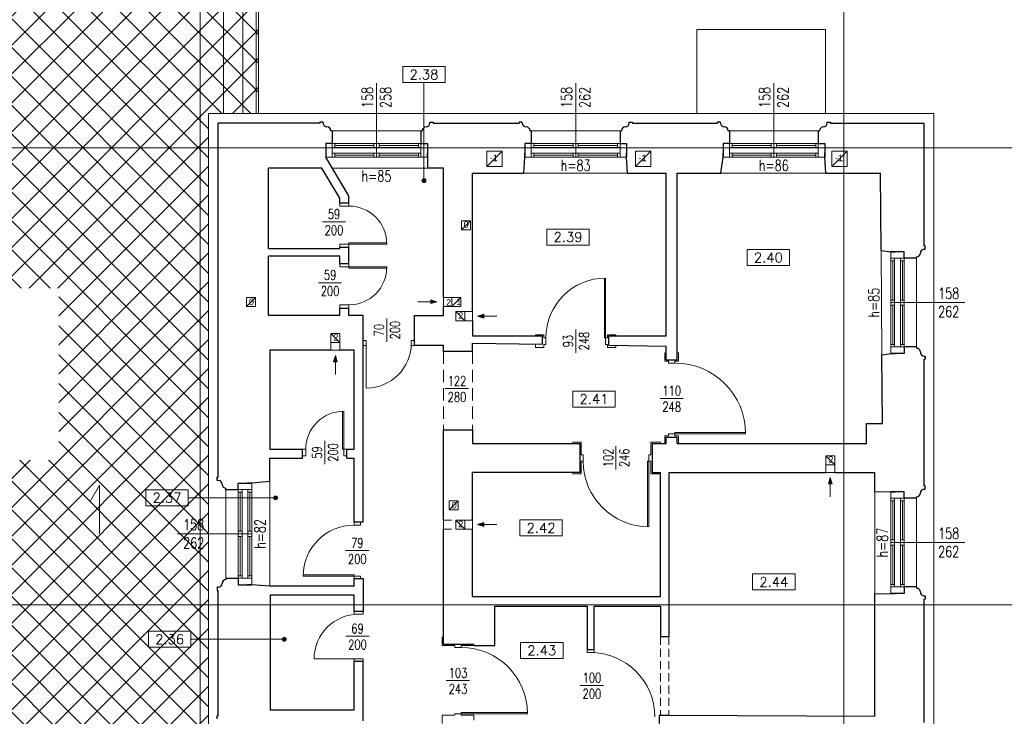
# Model space of a CAD drawing. Header units: millimetres. Extents: x -5254 to 173417, y -28809 to -6400.
# Tile 78 of 256: x 39954 to 41484, y -11301 to -10218. Entities that reach past the tile are written whole.
import ezdxf

# ---------------------------------------------------------------- set-up
doc = ezdxf.new("R2010")
doc.units = ezdxf.units.MM
doc.linetypes.add('HIDDEN', pattern=[9.525, 6.35, -3.175])
for name, color, linetype, lineweight in [('_MW_ppoż', 7, 'Continuous', 0), ('m_cienka', 7, 'Continuous', 5), ('m_stolarka', 7, 'Continuous', 9), ('m_tekst', 7, 'Continuous', 13), ('m_wentylacja', 7, 'Continuous', 5), ('m_widok', 7, 'Continuous', 9), ('m_ściany', 7, 'Continuous', 30)]:
    doc.layers.add(name, color=color, linetype=linetype, lineweight=lineweight)
doc.styles.add('ROMANS', font='Romans.shx', dxfattribs={"height": 0.2})
doc.styles.get("Standard").update_dxf_attribs({"font": 'arial.ttf'})
doc.styles.add('styl1', font='simplex.shx', dxfattribs={"width": 0.75})

# ---------------------------------------------------------------- blocks, each defined once
blk = doc.blocks.new('strz')
at = {"layer": 'm_wentylacja', "ltscale": 2}
h = blk.add_hatch(color=0, dxfattribs=at)
h.paths.add_polyline_path([(0, 9.8), (-2.9, 9.8), (0, 0)])
h.paths.add_polyline_path([(2.9, 9.8), (0, 9.8), (0, 0)])
at = {"layer": 'm_wentylacja', "color": 0, "ltscale": 2}
for p, q in [((0, 0), (0, 29.8)), ((0, 0), (-2.9, 9.8)), ((-2.9, 9.8), (2.9, 9.8)), ((0, 0), (2.9, 9.8))]:
    blk.add_line(p, q, dxfattribs=at)
blk = doc.blocks.new('zw$A8B1')
at = {"layer": '_MW_ppoż', "color": 251}
for points in [[(5901.8, 4225.7), (5901.8, 183.5)], [(6901.8, 4225.7), (6901.8, 183.5)], [(183.5, 3259.9), (7578, 3259.9)], [(183.5, 2549.9), (7578, 2549.9)]]:
    blk.add_lwpolyline(points, dxfattribs=at)

msp = doc.modelspace()

# ---------------------------------------------------------------- hatches: boundary and pattern name
at = {"layer": '_MW_ppoż'}
h = msp.add_hatch(dxfattribs=at)
h.set_pattern_fill('ANSI37', color=250, scale=10)
h.paths.add_polyline_path([(35946.48, -10367.67), (36258.39, -10367.67), (36258.39, -10382.67), (36356.46, -10382.67), (36356.46, -11592.77), (37635.05, -11592.77), (37635.05, -10599.08), (37644.39, -10599.08), (37686.39, -10599.08), (37686.39, -9718.93), (36256.39, -9718.93), (36256.39, -9795.17), (36097.39, -9795.17), (36097.39, -10208.17), (35943.68, -10208.17), (35943.68, -10224.17), (35946.59, -10224.17)])
h.paths.add_polyline_path([(38895.22, -10379.08), (38895.22, -9727.08), (40325.22, -9727.08), (40325.22, -10364.08), (40247.55, -10364.08), (40247.55, -11577.77), (38993.55, -11577.77), (38993.55, -10584.08)])
at = {"layer": 'm_cienka', "ltscale": 3}
h = msp.add_hatch(color=256, dxfattribs=at)
h.dxf.hatch_style = 1
h.paths.add_polyline_path([(40585.17, -10468.67, 1), (40579.17, -10468.67, 1)])
h = msp.add_hatch(color=256, dxfattribs=at)
h.dxf.hatch_style = 1
h.paths.add_polyline_path([(40354.89, -10961.41, 1), (40348.89, -10961.41, 1)])
h = msp.add_hatch(color=256, dxfattribs=at)
h.dxf.hatch_style = 1
h.paths.add_polyline_path([(40368.17, -11181.21, 1), (40362.17, -11181.21, 1)])

# ---------------------------------------------------------------- linework, layer by layer
at = {"layer": '_MW_ppoż', "color": 250}
msp.add_lwpolyline([(38993.55, -11577.77), (38993.55, -10584.08), (38895.22, -10379.08), (38895.22, -9727.08), (40325.22, -9727.08), (40325.22, -10364.08), (40247.55, -10364.08), (40247.55, -11577.77), (38993.55, -11577.77)], dxfattribs=at)
at = {"layer": 'm_cienka'}
for p, q in [((40549.17, -10291.25), (40549.17, -10316.25)), ((40615.17, -10291.25), (40549.17, -10291.25)), ((40615.17, -10316.25), (40615.17, -10291.25)), ((40549.17, -10316.25), (40615.17, -10316.25)), ((40773.17, -10543.74), (40773.17, -10568.74)), ((40839.17, -10543.74), (40773.17, -10543.74)), ((40839.17, -10568.74), (40839.17, -10543.74)), ((40773.17, -10568.74), (40839.17, -10568.74)), ((41084.4, -10575.63), (41084.4, -10600.63)), ((41150.4, -10575.63), (41084.4, -10575.63)), ((41150.4, -10600.63), (41150.4, -10575.63)), ((41084.4, -10600.63), (41150.4, -10600.63)), ((40813.41, -10795.48), (40813.41, -10820.48)), ((40879.41, -10795.48), (40813.41, -10795.48)), ((40879.41, -10820.48), (40879.41, -10795.48)), ((40813.41, -10820.48), (40879.41, -10820.48)), ((40077.96, -10941.98), (40064.02, -10966.13)), ((40077.96, -11017.43), (40077.96, -10941.98)), ((40149.92, -10948.91), (40149.92, -10973.91)), ((40215.92, -10948.91), (40149.92, -10948.91)), ((40215.92, -10973.91), (40215.92, -10948.91)), ((40149.92, -10973.91), (40215.92, -10973.91)), ((40731.21, -10995.61), (40731.21, -11020.61)), ((40797.21, -10995.61), (40731.21, -10995.61)), ((40797.21, -11020.61), (40797.21, -10995.61)), ((40731.21, -11020.61), (40797.21, -11020.61)), ((41092.85, -11079.67), (41092.85, -11104.67)), ((41158.85, -11079.67), (41092.85, -11079.67)), ((41158.85, -11104.67), (41158.85, -11079.67)), ((41092.85, -11104.67), (41158.85, -11104.67)), ((40154.17, -11168.71), (40154.17, -11193.71)), ((40220.17, -11168.71), (40154.17, -11168.71)), ((40220.17, -11193.71), (40220.17, -11168.71)), ((40154.17, -11193.71), (40220.17, -11193.71)), ((40732.31, -11186.18), (40732.31, -11211.18)), ((40798.31, -11186.18), (40732.31, -11186.18)), ((40798.31, -11211.18), (40798.31, -11186.18)), ((40732.31, -11211.18), (40798.31, -11211.18))]:
    msp.add_line(p, q, dxfattribs=at)
at = {"layer": 'm_cienka', "ltscale": 3}
for p, q in [((40508.55, -10431.99), (40508.55, -10316.99)), ((40582.17, -10316.25), (40582.17, -10468.67)), ((40818.05, -10431.99), (40818.05, -10316.99)), ((41125.89, -10431.99), (41125.89, -10316.99)), ((41307.55, -10658.08), (41422.55, -10658.08)), ((40215.92, -10961.41), (40351.89, -10961.41)), ((40314.55, -11017.49), (40199.55, -11017.49)), ((41307.55, -11030.96), (41422.55, -11030.96)), ((40220.17, -11181.21), (40365.17, -11181.21))]:
    msp.add_line(p, q, dxfattribs=at)
at = {"layer": 'm_cienka', "ltscale": 2}
for p, q in [((40439.55, -10391.17), (40577.55, -10391.17)), ((40749.05, -10391.17), (40887.05, -10391.17)), ((41056.89, -10391.17), (41194.89, -10391.17)), ((40587.55, -10449.08), (40439.79, -10449.08)), ((40898.55, -10457.08), (40737.55, -10457.08)), ((41043.55, -10457.08), (41206.55, -10457.08)), ((40460.48, -10532.55), (40424.35, -10532.55)), ((41293.73, -10739.08), (41292.48, -10577.08)), ((41347.45, -10727.08), (41347.45, -10589.08)), ((40454.36, -10627.18), (40418.22, -10627.18)), ((40524.34, -10682.94), (40524.34, -10719.07)), ((40818.05, -10699.92), (40818.05, -10736.06)), ((40651.48, -10791.79), (40615.35, -10791.79)), ((40985.12, -10806.96), (40948.99, -10806.96)), ((40428.05, -10872.92), (40428.05, -10909.06)), ((40880.55, -10881.4), (40880.55, -10917.53)), ((40342.55, -11098.99), (40342.55, -10935.99)), ((40274.65, -11086.49), (40274.65, -10948.49)), ((41282.55, -11110.46), (41282.55, -10951.46)), ((41347.46, -11099.96), (41347.46, -10961.96)), ((40496.62, -11043.49), (40460.49, -11043.49)), ((40496.94, -11176.52), (40460.81, -11176.52)), ((40653.12, -11245.46), (40616.99, -11245.46)), ((40861.18, -11252.9), (40825.05, -11252.9))]:
    msp.add_line(p, q, dxfattribs=at)
at = {"layer": 'm_cienka', "linetype": 'HIDDEN', "ltscale": 3}
for p, q in [((40612.55, -10733.96), (40612.55, -10855.96)), ((40657.55, -10733.96), (40657.55, -10855.96))]:
    msp.add_line(p, q, dxfattribs=at)
at = {"layer": 'm_cienka', "linetype": 'HIDDEN', "ltscale": 2}
for p, q in [((40949.55, -11176.96), (40949.55, -11298.96)), ((40962.55, -11176.96), (40962.55, -11298.96))]:
    msp.add_line(p, q, dxfattribs=at)
at = {"layer": 'm_cienka', "ltscale": 4}
msp.add_lwpolyline([(41006.19, -10364.08), (41205.92, -10364.08), (41205.92, -10233.49), (41006.19, -10233.49)], close=True, dxfattribs=at)
at = {"layer": 'm_cienka', "ltscale": 2}
msp.add_lwpolyline([(36369.55, -12823.67), (38055.55, -12823.67), (38055.55, -12860.58), (38552.55, -12860.58), (38552.55, -12823.67), (40246.55, -12823.67), (40246.55, -13277.17), (41374.55, -13277.17), (41374.55, -12085.08), (41481.55, -12085.08), (41481.55, -11561.08), (41374.55, -11561.08), (41374.55, -10364.08), (40247.55, -10364.08), (40247.55, -11577.77), (38993.55, -11577.77), (38993.55, -10584.08), (37686.39, -10584.08)], dxfattribs=at)
at = {"layer": 'm_cienka', "ltscale": 3}
for centre in [(40582.17, -10468.67), (40351.89, -10961.41), (40365.17, -11181.21)]:
    msp.add_circle(centre, 3, dxfattribs=at)
at = {"layer": 'm_stolarka', "ltscale": 2}
for p, q in [((40587.55, -10411.09), (40429.55, -10411.09)), ((40439.55, -10431.99), (40439.55, -10411.09)), ((40577.55, -10416.99), (40439.55, -10416.99)), ((40443.55, -10416.99), (40443.55, -10411.09)), ((40443.55, -10413.99), (40504.55, -10413.99)), ((40504.55, -10416.99), (40504.55, -10411.09)), ((40508.55, -10416.99), (40508.55, -10411.09)), ((40512.55, -10416.99), (40512.55, -10411.09)), ((40512.55, -10413.99), (40573.55, -10413.99)), ((40573.55, -10416.94), (40573.55, -10411.04)), ((40577.55, -10431.94), (40577.55, -10411.04)), ((40897.05, -10411.09), (40739.05, -10411.09)), ((40749.05, -10431.99), (40749.05, -10411.09)), ((40887.05, -10416.99), (40749.05, -10416.99)), ((40753.05, -10416.99), (40753.05, -10411.09)), ((40753.05, -10413.99), (40814.05, -10413.99)), ((40814.05, -10416.99), (40814.05, -10411.09)), ((40818.05, -10416.99), (40818.05, -10411.09)), ((40822.05, -10416.99), (40822.05, -10411.09)), ((40822.05, -10413.99), (40883.05, -10413.99)), ((40883.05, -10416.94), (40883.05, -10411.04)), ((40887.05, -10431.94), (40887.05, -10411.04)), ((41204.89, -10411.09), (41046.89, -10411.09)), ((41056.89, -10431.99), (41056.89, -10411.09)), ((41194.89, -10416.99), (41056.89, -10416.99)), ((41060.89, -10416.99), (41060.89, -10411.09)), ((41060.89, -10413.99), (41121.89, -10413.99)), ((41121.89, -10416.99), (41121.89, -10411.09)), ((41125.89, -10416.99), (41125.89, -10411.09)), ((41129.89, -10416.99), (41129.89, -10411.09)), ((41129.89, -10413.99), (41190.89, -10413.99)), ((41190.89, -10416.94), (41190.89, -10411.04)), ((41194.89, -10431.94), (41194.89, -10411.04)), ((40587.55, -10431.99), (40429.55, -10431.99)), ((40577.55, -10425.99), (40439.55, -10425.99)), ((40443.55, -10431.99), (40443.55, -10425.99)), ((40443.55, -10428.99), (40504.55, -10428.99)), ((40504.55, -10431.99), (40504.55, -10425.99)), ((40508.55, -10431.99), (40508.55, -10425.99)), ((40512.55, -10431.99), (40512.55, -10425.99)), ((40512.55, -10428.99), (40573.55, -10428.99)), ((40573.55, -10431.94), (40573.55, -10425.94)), ((40897.05, -10431.99), (40739.05, -10431.99)), ((40887.05, -10425.99), (40749.05, -10425.99)), ((40753.05, -10431.99), (40753.05, -10425.99)), ((40753.05, -10428.99), (40814.05, -10428.99)), ((40814.05, -10431.99), (40814.05, -10425.99)), ((40818.05, -10431.99), (40818.05, -10425.99)), ((40822.05, -10431.99), (40822.05, -10425.99)), ((40822.05, -10428.99), (40883.05, -10428.99)), ((40883.05, -10431.94), (40883.05, -10425.94)), ((41204.89, -10431.99), (41046.89, -10431.99)), ((41194.89, -10425.99), (41056.89, -10425.99)), ((41060.89, -10431.99), (41060.89, -10425.99)), ((41060.89, -10428.99), (41121.89, -10428.99)), ((41121.89, -10431.99), (41121.89, -10425.99)), ((41125.89, -10431.99), (41125.89, -10425.99)), ((41129.89, -10431.99), (41129.89, -10425.99)), ((41129.89, -10428.99), (41190.89, -10428.99)), ((41190.89, -10431.94), (41190.89, -10425.94)), ((40451.55, -10508.07), (40451.55, -10503.07)), ((40451.55, -10503.07), (40465.55, -10503.07)), ((40465.55, -10508.07), (40451.55, -10508.07)), ((40465.55, -10503.07), (40465.55, -10508.07)), ((40465.55, -10508.07), (40465.55, -10508.07)), ((40451.55, -10572.07), (40451.55, -10567.07)), ((40451.55, -10567.07), (40465.55, -10567.07)), ((40465.55, -10565.07), (40524.55, -10565.07)), ((40465.55, -10567.07), (40465.55, -10565.07)), ((40465.55, -10567.07), (40465.55, -10572.07)), ((40465.55, -10567.07), (40524.55, -10567.07)), ((40524.55, -10567.07), (40524.55, -10567.07)), ((40465.55, -10572.07), (40451.55, -10572.07)), ((41307.55, -10579.08), (41307.55, -10737.08)), ((41328.45, -10579.08), (41328.45, -10737.08)), ((40451.55, -10597.58), (40451.55, -10602.58)), ((40465.55, -10597.58), (40451.55, -10597.58)), ((40465.55, -10602.58), (40465.55, -10597.58)), ((41307.6, -10589.08), (41328.5, -10589.08)), ((41307.6, -10593.08), (41313.6, -10593.08)), ((41310.55, -10654.08), (41310.55, -10593.08)), ((41313.55, -10589.08), (41313.55, -10727.08)), ((41322.55, -10589.08), (41322.55, -10727.08)), ((41322.6, -10593.08), (41328.5, -10593.08)), ((41325.55, -10654.08), (41325.55, -10593.08)), ((40451.55, -10602.58), (40465.55, -10602.58)), ((40465.55, -10602.58), (40524.55, -10602.58)), ((40465.55, -10602.58), (40465.55, -10604.58)), ((40465.55, -10604.58), (40524.55, -10604.58)), ((40524.55, -10602.58), (40524.55, -10602.58)), ((40862.55, -10712.99), (40862.55, -10619.99)), ((40864.55, -10712.99), (40864.55, -10619.99)), ((40864.55, -10619.99), (40864.55, -10619.99)), ((40465.55, -10661.58), (40451.55, -10661.58)), ((40451.55, -10661.58), (40451.55, -10666.58)), ((40465.55, -10666.58), (40465.55, -10661.58)), ((40465.55, -10661.58), (40465.55, -10661.58)), ((41307.55, -10654.08), (41313.55, -10654.08)), ((41307.55, -10658.08), (41313.55, -10658.08)), ((41307.55, -10662.08), (41313.55, -10662.08)), ((41310.55, -10723.08), (41310.55, -10662.08)), ((41322.55, -10654.08), (41328.45, -10654.08)), ((41322.55, -10658.08), (41328.45, -10658.08)), ((41322.55, -10662.08), (41328.45, -10662.08)), ((41325.55, -10723.08), (41325.55, -10662.08)), ((40451.55, -10666.58), (40465.55, -10666.58)), ((40768.55, -10707.99), (40755.55, -10707.99)), ((40755.55, -10707.99), (40755.55, -10709.99)), ((40768.55, -10712.99), (40768.55, -10707.99)), ((40867.55, -10712.99), (40867.55, -10707.99)), ((40867.55, -10707.99), (40880.55, -10707.99)), ((40880.55, -10707.99), (40880.55, -10709.99)), ((40755.55, -10727.99), (40755.64, -10722.6)), ((40768.55, -10712.99), (40771.55, -10712.99)), ((40768.55, -10727.99), (40768.55, -10722.99)), ((40768.55, -10722.99), (40771.55, -10722.99)), ((40771.55, -10722.99), (40771.55, -10712.99)), ((40771.55, -10712.99), (40771.55, -10712.99)), ((40862.55, -10712.99), (40864.55, -10712.99)), ((40867.55, -10712.99), (40864.55, -10712.99)), ((40864.55, -10722.99), (40864.55, -10712.99)), ((40867.55, -10722.99), (40864.55, -10722.99)), ((40867.55, -10727.99), (40867.55, -10722.99)), ((41307.55, -10723.08), (41313.55, -10723.08)), ((41322.55, -10723.08), (41328.45, -10723.08)), ((40768.55, -10727.99), (40755.55, -10727.99)), ((40867.55, -10727.99), (40880.55, -10727.99)), ((40880.55, -10727.99), (40880.57, -10724.69)), ((40956.55, -10748.96), (40956.55, -10735.96)), ((40956.55, -10735.96), (40958.55, -10735.96)), ((40977.55, -10735.96), (40975.55, -10735.96)), ((40977.55, -10748.96), (40977.55, -10735.96)), ((41307.55, -10727.08), (41328.45, -10727.08)), ((40956.55, -10748.96), (40962.05, -10748.96)), ((40962.05, -10748.96), (40962.05, -10751.96)), ((40962.05, -10751.96), (40972.05, -10751.96)), ((40972.05, -10748.96), (40972.05, -10751.96)), ((40972.05, -10748.96), (40977.55, -10748.96)), ((40972.05, -10751.96), (40972.05, -10751.96)), ((40455.55, -10885.99), (40455.55, -10826.99)), ((40457.55, -10885.99), (40457.55, -10826.99)), ((40457.55, -10826.99), (40457.55, -10826.99)), ((40972.05, -10859.96), (41082.05, -10859.96)), ((40972.05, -10859.96), (40972.05, -10861.96)), ((40826.55, -10874.96), (40813.55, -10874.96)), ((40813.55, -10874.96), (40813.55, -10876.96)), ((40826.55, -10874.96), (40826.55, -10894.46)), ((40934.55, -10874.96), (40949.55, -10874.96)), ((40934.55, -10874.96), (40934.55, -10894.46)), ((40949.55, -10874.96), (40949.55, -10876.96)), ((40956.55, -10876.96), (40956.55, -10864.96)), ((40956.55, -10864.96), (40962.05, -10864.96)), ((40962.05, -10864.96), (40962.05, -10861.96)), ((40962.05, -10861.96), (40972.05, -10861.96)), ((40972.05, -10864.96), (40972.05, -10861.96)), ((40972.05, -10861.96), (41082.05, -10861.96)), ((40972.05, -10864.96), (40977.55, -10864.96)), ((40977.55, -10864.96), (40977.55, -10876.96)), ((41082.05, -10861.96), (41082.05, -10861.96)), ((40393.55, -10885.99), (40398.55, -10885.99)), ((40393.55, -10895.99), (40393.55, -10885.99)), ((40398.55, -10885.99), (40398.55, -10895.99)), ((40398.55, -10885.99), (40398.55, -10885.99)), ((40455.55, -10885.99), (40457.55, -10885.99)), ((40462.55, -10885.99), (40457.55, -10885.99)), ((40457.55, -10885.99), (40457.55, -10895.99)), ((40462.55, -10895.99), (40462.55, -10885.99)), ((40398.55, -10895.99), (40393.55, -10895.99)), ((40457.55, -10895.99), (40462.55, -10895.99)), ((40826.55, -10894.46), (40829.55, -10894.46)), ((40826.55, -10904.46), (40829.55, -10904.46)), ((40826.55, -10904.46), (40826.55, -10923.96)), ((40829.55, -10894.46), (40829.55, -10904.46)), ((40829.55, -10904.46), (40829.55, -10904.46)), ((40929.55, -10904.46), (40929.55, -11006.46)), ((40929.55, -10904.46), (40931.55, -10904.46)), ((40934.55, -10894.46), (40931.55, -10894.46)), ((40931.55, -10894.46), (40931.55, -10904.46)), ((40934.55, -10904.46), (40931.55, -10904.46)), ((40931.55, -10904.46), (40931.55, -11006.46)), ((40934.55, -10904.46), (40934.55, -10923.96)), ((40813.55, -10923.96), (40813.55, -10921.96)), ((40947.55, -10923.96), (40947.55, -10921.96)), ((40826.55, -10923.96), (40813.55, -10923.96)), ((40934.55, -10923.96), (40947.55, -10923.96)), ((40314.5, -10948.49), (40293.6, -10948.49)), ((40299.5, -10952.49), (40293.6, -10952.49)), ((40293.65, -10938.49), (40293.65, -11096.49)), ((40296.55, -11013.49), (40296.55, -10952.49)), ((40299.55, -10948.49), (40299.55, -11086.49)), ((40314.5, -10952.49), (40308.5, -10952.49)), ((40308.55, -10948.49), (40308.55, -11086.49)), ((40311.55, -11013.49), (40311.55, -10952.49)), ((40314.55, -10938.49), (40314.55, -11096.49)), ((41307.55, -10951.96), (41307.55, -11109.96)), ((41328.46, -10951.96), (41328.46, -11109.96)), ((41307.6, -10961.96), (41328.5, -10961.96)), ((41307.6, -10965.96), (41313.6, -10965.96)), ((41310.55, -11026.96), (41310.55, -10965.96)), ((41313.55, -10961.96), (41313.55, -11099.96)), ((41322.55, -10961.96), (41322.55, -11099.96)), ((41322.6, -10965.96), (41328.5, -10965.96)), ((41325.55, -11026.96), (41325.55, -10965.96)), ((40473.55, -10998.99), (40473.55, -11003.99)), ((40483.55, -10998.99), (40473.55, -10998.99)), ((40483.55, -11003.99), (40483.55, -10998.99)), ((40299.55, -11013.49), (40293.65, -11013.49)), ((40314.55, -11013.49), (40308.55, -11013.49)), ((40473.55, -11003.99), (40483.55, -11003.99)), ((40473.55, -11003.99), (40473.55, -11003.99)), ((40931.55, -11006.46), (40931.55, -11006.46)), ((40299.55, -11017.49), (40293.65, -11017.49)), ((40299.55, -11021.49), (40293.65, -11021.49)), ((40296.55, -11082.49), (40296.55, -11021.49)), ((40314.55, -11017.49), (40308.55, -11017.49)), ((40314.55, -11021.49), (40308.55, -11021.49)), ((40311.55, -11082.49), (40311.55, -11021.49)), ((41307.55, -11026.96), (41313.55, -11026.96)), ((41322.55, -11026.96), (41328.46, -11026.96)), ((41307.55, -11030.96), (41313.55, -11030.96)), ((41307.55, -11034.96), (41313.55, -11034.96)), ((41310.55, -11095.96), (41310.55, -11034.96)), ((41322.55, -11030.96), (41328.46, -11030.96)), ((41322.55, -11034.96), (41328.46, -11034.96)), ((41325.55, -11095.96), (41325.55, -11034.96)), ((40299.55, -11082.49), (40293.65, -11082.49)), ((40314.55, -11086.49), (40293.65, -11086.49)), ((40314.55, -11082.49), (40308.55, -11082.49)), ((40473.55, -11080.99), (40394.55, -11080.99)), ((40394.55, -11080.99), (40394.55, -11080.99)), ((40473.55, -11082.99), (40394.55, -11082.99)), ((40473.55, -11080.99), (40473.55, -11082.99)), ((40473.55, -11086.99), (40473.55, -11082.99)), ((40473.55, -11082.99), (40483.55, -11082.99)), ((40483.55, -11086.99), (40473.55, -11086.99)), ((40483.55, -11082.99), (40483.55, -11086.99)), ((41307.55, -11095.96), (41313.55, -11095.96)), ((41307.55, -11099.96), (41328.46, -11099.96)), ((41322.55, -11095.96), (41328.46, -11095.96)), ((40610.55, -11190.96), (40610.55, -11177.96)), ((40610.55, -11177.96), (40612.55, -11177.96)), ((40610.55, -11190.96), (40630.05, -11190.96)), ((40630.05, -11190.96), (40630.05, -11193.96)), ((40630.05, -11193.96), (40640.05, -11193.96)), ((40640.05, -11190.96), (40640.05, -11193.96)), ((40640.05, -11190.96), (40659.55, -11190.96)), ((40640.05, -11193.96), (40640.05, -11193.96)), ((40630.05, -11298.96), (40610.55, -11298.96)), ((40610.55, -11298.96), (40610.55, -11311.96)), ((40630.05, -11298.96), (40630.05, -11296.96)), ((40640.05, -11296.96), (40630.05, -11296.96)), ((40640.05, -11294.96), (40743.05, -11294.96)), ((40640.05, -11294.96), (40640.05, -11296.96)), ((40640.05, -11298.96), (40640.05, -11296.96)), ((40640.05, -11296.96), (40743.05, -11296.96)), ((40659.55, -11298.96), (40640.05, -11298.96)), ((40659.55, -11306.96), (40659.55, -11298.96))]:
    msp.add_line(p, q, dxfattribs=at)
at = {"layer": 'm_stolarka', "ltscale": 3}
for p, q in [((40492.55, -10716.96), (40487.55, -10716.96)), ((40492.55, -10724.96), (40492.55, -10716.96)), ((40492.55, -10720.96), (40492.55, -10790.96)), ((40562.55, -10724.96), (40562.55, -10716.96)), ((40562.55, -10716.96), (40567.55, -10716.96)), ((40487.55, -10724.96), (40492.55, -10724.96)), ((40567.55, -10724.96), (40562.55, -10724.96)), ((40473.55, -11137.99), (40473.55, -11142.49)), ((40473.55, -11142.49), (40487.55, -11142.49)), ((40487.55, -11142.49), (40487.55, -11137.99)), ((40659.55, -11190.96), (40659.55, -11188.96)), ((40835.55, -11196.96), (40835.55, -11201.96)), ((40846.55, -11201.96), (40846.55, -11196.96)), ((40480.55, -11211.49), (40411.55, -11211.49)), ((40473.55, -11215.99), (40473.55, -11211.49)), ((40473.55, -11211.49), (40487.55, -11211.49)), ((40487.55, -11211.49), (40487.55, -11215.99)), ((40835.55, -11200.96), (40835.55, -11200.96)), ((40835.55, -11201.96), (40846.55, -11201.96))]:
    msp.add_line(p, q, dxfattribs=at)
at = {"layer": 'm_stolarka', "ltscale": 2}
for centre, radius, start, end in [((40465.55, -10567.07), 59, 0, 90), ((40465.55, -10602.58), 59, 270, 0), ((40864.55, -10712.99), 93, 90, 180), ((40972.05, -10861.96), 110, 0, 90), ((40457.55, -10885.99), 59, 90, 180), ((40931.55, -10904.46), 102, 180, 270), ((40473.55, -11082.99), 79, 90, 180), ((40640.05, -11296.96), 103, 0, 90)]:
    msp.add_arc(centre, radius, start, end, dxfattribs=at)
at = {"layer": 'm_stolarka', "ltscale": 3}
for centre, radius, start, end in [((40492.55, -10720.96), 70, 270, 0), ((40480.55, -11211.49), 69, 90, 180), ((40841.05, -11301.96), 100, 0, 90)]:
    msp.add_arc(centre, radius, start, end, dxfattribs=at)
at = {"layer": 'm_wentylacja', "ltscale": 2}
for p, q in [((40679.86, -10446.67), (40703.86, -10422.67)), ((40910.82, -10446.67), (40934.7, -10422.67)), ((41215.97, -10446.67), (41239.97, -10422.67)), ((40640.56, -10545.17), (40654.55, -10531.17)), ((40306.44, -10664.17), (40320.44, -10650.17)), ((40625.55, -10664.17), (40639.55, -10650.17)), ((40645.55, -10672.18), (40631.55, -10672.18)), ((40631.55, -10672.18), (40631.55, -10686.18)), ((40645.55, -10686.18), (40631.55, -10672.18)), ((40645.55, -10686.18), (40645.55, -10672.18)), ((40645.55, -10672.18), (40657.55, -10672.18)), ((40657.55, -10686.18), (40657.55, -10672.18)), ((40631.55, -10686.18), (40645.55, -10686.18)), ((40657.55, -10686.18), (40645.55, -10686.18)), ((40451.55, -10705.99), (40437.55, -10705.99)), ((40437.55, -10705.99), (40437.55, -10719.99)), ((40451.55, -10719.99), (40437.55, -10705.99)), ((40451.55, -10705.99), (40451.55, -10719.99)), ((40437.55, -10731.99), (40437.55, -10719.99)), ((40437.55, -10719.99), (40451.55, -10719.99)), ((40451.55, -10719.99), (40451.55, -10731.99)), ((40437.55, -10731.99), (40451.55, -10731.99)), ((41220.55, -10895.96), (41206.55, -10895.96)), ((41206.55, -10895.96), (41206.55, -10909.96)), ((41220.55, -10909.96), (41206.55, -10895.96)), ((41220.55, -10895.96), (41220.55, -10909.96)), ((41206.55, -10921.96), (41206.55, -10909.96)), ((41206.55, -10909.96), (41220.55, -10909.96)), ((41206.55, -10921.96), (41220.55, -10921.96)), ((41220.55, -10909.96), (41220.55, -10921.96)), ((40621.55, -10980.17), (40635.55, -10966.17)), ((40645.55, -10995.96), (40631.55, -10995.96)), ((40631.55, -10995.96), (40631.55, -11009.96)), ((40645.55, -11009.96), (40631.55, -10995.96)), ((40645.55, -11009.96), (40645.55, -10995.96)), ((40645.55, -10995.96), (40657.55, -10995.96)), ((40657.55, -11009.96), (40657.55, -10995.96)), ((40631.55, -11009.96), (40645.55, -11009.96)), ((40657.55, -11009.96), (40645.55, -11009.96))]:
    msp.add_line(p, q, dxfattribs=at)
at = {"layer": 'm_wentylacja', "ltscale": 3}
for p, q in [((40625.55, -10650.17), (40612.55, -10650.17)), ((40612.55, -10650.17), (40612.55, -10664.17)), ((40625.55, -10664.17), (40612.55, -10664.17)), ((40612.55, -10995.96), (40612.55, -11009.96))]:
    msp.add_line(p, q, dxfattribs=at)
at = {"layer": 'm_wentylacja', "linetype": 'HIDDEN', "ltscale": 2}
for p, q in [((40612.55, -10995.96), (40631.55, -10995.96)), ((40612.55, -11009.96), (40631.55, -11009.96))]:
    msp.add_line(p, q, dxfattribs=at)
at = {"layer": 'm_wentylacja', "ltscale": 2}
for points in [[(40679.93, -10446.67), (40703.8, -10446.67), (40703.8, -10422.67), (40679.93, -10422.67)], [(40910.82, -10446.67), (40934.7, -10446.67), (40934.7, -10422.67), (40910.82, -10422.67)], [(41216.03, -10446.67), (41239.91, -10446.67), (41239.91, -10422.67), (41216.03, -10422.67)], [(40654.55, -10545.17), (40640.56, -10545.17), (40640.56, -10531.17), (40654.55, -10531.17)], [(40320.44, -10664.17), (40306.44, -10664.17), (40306.44, -10650.17), (40320.44, -10650.17)], [(40639.55, -10664.17), (40625.55, -10664.17), (40625.55, -10650.17), (40639.55, -10650.17)], [(40635.55, -10980.17), (40621.55, -10980.17), (40621.55, -10966.17), (40635.55, -10966.17)]]:
    msp.add_lwpolyline(points, close=True, dxfattribs=at)
at = {"layer": 'm_widok', "ltscale": 2}
for p, q in [((40270.72, -9814.08), (40270.72, -10364.08)), ((40300.72, -9814.08), (40300.72, -10364.08)), ((40321.72, -9814.08), (40321.72, -10364.08))]:
    msp.add_line(p, q, dxfattribs=at)
at = {"layer": 'm_ściany', "ltscale": 2}
for p, q in [((40262.55, -10929.49), (40262.55, -10379.08)), ((40420.55, -10379.08), (40262.55, -10379.08)), ((40425.55, -10377.67), (40420.55, -10377.67)), ((40420.55, -10377.67), (40420.55, -10379.08)), ((40425.55, -10379.17), (40425.55, -10377.67)), ((40431.55, -10385.17), (40431.55, -10385.17)), ((40585.55, -10385.17), (40585.55, -10385.17)), ((40591.55, -10379.17), (40591.55, -10377.67)), ((40591.55, -10377.67), (40596.55, -10377.67)), ((40596.55, -10377.67), (40596.55, -10379.08)), ((40596.55, -10379.08), (40730.05, -10379.08)), ((40735.05, -10377.67), (40730.05, -10377.67)), ((40730.05, -10377.67), (40730.05, -10379.08)), ((40735.05, -10379.17), (40735.05, -10377.67)), ((40741.05, -10385.17), (40741.05, -10385.17)), ((40895.05, -10385.17), (40895.05, -10385.17)), ((40901.05, -10379.17), (40901.05, -10377.67)), ((40901.05, -10377.67), (40906.05, -10377.67)), ((40906.05, -10377.67), (40906.05, -10379.08)), ((40906.05, -10379.08), (41037.89, -10379.08)), ((41042.89, -10377.67), (41037.89, -10377.67)), ((41037.89, -10377.67), (41037.89, -10379.08)), ((41042.89, -10379.17), (41042.89, -10377.67)), ((41048.89, -10385.17), (41048.89, -10385.17)), ((41202.89, -10385.17), (41202.89, -10385.17)), ((41208.89, -10379.17), (41208.89, -10377.67)), ((41208.89, -10377.67), (41213.89, -10377.67)), ((41213.89, -10377.67), (41213.89, -10379.08)), ((41213.89, -10379.08), (41359.55, -10379.08)), ((41359.55, -10570.08), (41359.55, -10379.08)), ((40439.55, -10391.17), (40437.55, -10391.17)), ((40437.55, -10391.17), (40437.55, -10391.17)), ((40439.55, -10391.17), (40439.55, -10411.09)), ((40577.55, -10391.17), (40577.55, -10411.09)), ((40577.55, -10391.17), (40579.55, -10391.17)), ((40579.55, -10391.17), (40579.55, -10391.17)), ((40749.05, -10391.17), (40747.05, -10391.17)), ((40747.05, -10391.17), (40747.05, -10391.17)), ((40749.05, -10391.17), (40749.05, -10411.09)), ((40887.05, -10391.17), (40887.05, -10411.09)), ((40887.05, -10391.17), (40889.05, -10391.17)), ((41056.89, -10391.17), (41054.89, -10391.17)), ((41054.89, -10391.17), (41054.89, -10391.17)), ((41056.89, -10391.17), (41056.89, -10411.09)), ((41194.89, -10391.17), (41194.89, -10411.09)), ((41194.89, -10391.17), (41196.89, -10391.17)), ((41196.89, -10396.39), (41196.89, -10396.39)), ((40439.55, -10411.09), (40429.55, -10411.09)), ((40577.55, -10411.09), (40587.55, -10411.09)), ((40587.55, -10411.09), (40587.55, -10431.89)), ((40739.05, -10411.09), (40739.05, -10431.89)), ((40749.05, -10411.09), (40739.05, -10411.09)), ((40887.05, -10411.09), (40897.05, -10411.09)), ((40897.05, -10411.09), (40897.05, -10431.89)), ((41046.89, -10411.09), (41046.89, -10431.89)), ((41056.89, -10411.09), (41046.89, -10411.09)), ((41194.89, -10411.09), (41204.89, -10411.09)), ((41204.89, -10411.09), (41204.89, -10431.89)), ((40465.55, -10492.08), (40429.55, -10431.99)), ((40587.55, -10431.99), (40587.55, -10425.19)), ((40737.55, -10457.08), (40739.05, -10431.99)), ((40739.05, -10431.99), (40739.05, -10425.19)), ((40897.05, -10431.99), (40897.05, -10425.19)), ((40898.55, -10457.08), (40897.05, -10431.99)), ((41043.55, -10457.08), (41046.89, -10431.99)), ((41046.89, -10431.99), (41046.89, -10425.19)), ((41204.89, -10431.99), (41204.89, -10425.19)), ((41206.55, -10457.08), (41204.89, -10431.99)), ((40423.47, -10449.08), (40340.55, -10449.08)), ((40340.55, -10574.08), (40340.55, -10449.08)), ((40451.55, -10495.95), (40423.47, -10449.08)), ((40612.55, -10449.08), (40587.55, -10449.08)), ((40612.55, -10650.17), (40612.55, -10449.08)), ((40657.55, -10457.08), (40737.55, -10457.08)), ((40657.55, -10672.18), (40657.55, -10457.08)), ((40898.55, -10457.08), (40958.55, -10457.08)), ((40958.55, -10709.99), (40958.55, -10457.08)), ((40975.55, -10746.96), (40975.55, -10457.08)), ((40975.55, -10457.08), (41043.55, -10457.08)), ((41206.55, -10457.08), (41291.55, -10457.08)), ((40465.55, -10503.07), (40465.55, -10492.08)), ((40451.55, -10503.07), (40451.55, -10495.95)), ((40451.55, -10503.07), (40465.55, -10503.07)), ((41360.95, -10570.08), (41359.55, -10570.08)), ((41360.95, -10575.08), (41360.95, -10570.08)), ((40451.55, -10574.08), (40451.55, -10572.07)), ((40451.55, -10572.07), (40465.55, -10572.07)), ((40465.55, -10597.58), (40465.55, -10572.07)), ((41292.48, -10577.08), (41307.65, -10579.08)), ((41307.55, -10579.08), (41314.35, -10579.08)), ((41328.45, -10579.08), (41307.65, -10579.08)), ((41328.5, -10589.08), (41328.5, -10579.08)), ((41353.45, -10581.08), (41353.45, -10581.08)), ((41359.45, -10575.08), (41360.95, -10575.08)), ((40451.55, -10586.08), (40340.55, -10586.08)), ((40340.55, -10678.08), (40340.55, -10586.08)), ((40451.55, -10597.58), (40451.55, -10586.08)), ((40451.55, -10597.58), (40465.55, -10597.58)), ((41347.45, -10589.08), (41328.45, -10589.08)), ((41347.45, -10589.08), (41347.45, -10587.08)), ((41347.45, -10587.08), (41347.45, -10587.08)), ((40451.55, -10678.08), (40451.55, -10666.58)), ((40451.55, -10666.58), (40465.55, -10666.58)), ((40465.55, -10678.08), (40465.55, -10666.58)), ((40612.55, -10678.08), (40612.55, -10664.17)), ((40451.55, -10678.08), (40340.55, -10678.08)), ((40487.55, -10678.08), (40465.55, -10678.08)), ((40487.55, -10725.99), (40487.55, -10678.08)), ((40567.55, -10677.99), (40612.55, -10677.99)), ((40567.55, -10724.96), (40567.55, -10677.99)), ((40657.55, -10686.18), (40657.55, -10709.99)), ((40657.55, -10733.96), (40657.54, -10720.96)), ((40657.55, -10709.99), (40766.55, -10709.99)), ((40766.34, -10722.78), (40766.55, -10709.99)), ((40869.55, -10709.99), (40958.55, -10709.99)), ((40869.55, -10724.5), (40869.55, -10709.99)), ((40437.55, -10731.99), (40342.55, -10731.99)), ((40342.55, -10731.99), (40342.55, -10885.99)), ((40473.55, -10731.99), (40451.55, -10731.99)), ((40473.55, -10885.99), (40473.55, -10731.99)), ((40487.55, -10998.99), (40487.55, -10725.99)), ((40612.55, -10733.96), (40612.55, -10724.96)), ((40958.55, -10746.96), (40958.55, -10725.99)), ((41293.73, -10739.08), (41307.65, -10737.08)), ((41307.55, -10737.08), (41314.35, -10737.08)), ((41328.45, -10737.08), (41307.65, -10737.08)), ((41347.45, -10727.08), (41328.45, -10727.08)), ((41328.45, -10727.08), (41328.45, -10737.08)), ((41347.45, -10727.08), (41347.45, -10729.08)), ((41347.45, -10729.08), (41347.45, -10729.08)), ((41353.45, -10735.08), (41353.45, -10735.08)), ((40958.55, -10746.96), (40975.55, -10746.96)), ((41359.45, -10741.08), (41360.95, -10741.08)), ((41360.95, -10746.08), (41359.55, -10746.08)), ((41359.55, -10942.96), (41359.55, -10746.08)), ((41360.95, -10741.08), (41360.95, -10746.08)), ((40612.55, -10995.96), (40612.55, -10855.96)), ((40612.55, -10855.96), (40657.55, -10855.96)), ((40657.55, -10855.96), (40657.55, -10876.96)), ((40958.55, -10876.96), (40958.55, -10866.96)), ((40958.55, -10866.96), (40975.55, -10866.96)), ((40975.55, -10876.96), (40975.55, -10866.96)), ((40342.55, -10885.99), (40393.55, -10885.99)), ((40393.55, -10899.99), (40393.55, -10885.99)), ((40462.55, -10899.99), (40462.55, -10885.99)), ((40462.55, -10885.99), (40473.55, -10885.99)), ((40657.55, -10876.96), (40824.55, -10876.96)), ((40824.55, -10876.96), (40824.55, -10921.96)), ((40936.55, -10876.96), (40958.55, -10876.96)), ((40936.55, -10876.96), (40936.55, -10921.96)), ((40975.55, -10876.96), (41269.55, -10876.96)), ((40342.55, -10935.99), (40342.55, -10899.99)), ((40342.55, -10899.99), (40393.55, -10899.99)), ((40462.55, -10899.99), (40473.55, -10899.99)), ((40473.55, -10998.99), (40473.55, -10899.99)), ((40824.55, -10921.96), (40657.55, -10921.96)), ((40657.55, -10995.96), (40657.55, -10921.96)), ((40936.55, -10921.96), (40949.55, -10921.96)), ((40949.55, -11114.96), (40949.55, -10921.96)), ((40962.55, -10921.96), (40962.55, -11176.96)), ((40962.55, -10921.96), (41206.55, -10921.96)), ((41220.55, -10921.96), (41282.55, -10921.96)), ((41282.55, -10951.46), (41282.55, -10921.96)), ((40261.15, -10934.49), (40261.15, -10929.49)), ((40261.15, -10929.49), (40262.55, -10929.49)), ((40262.65, -10934.49), (40261.15, -10934.49)), ((40342.55, -10935.99), (40314.55, -10938.49)), ((40268.65, -10940.49), (40268.65, -10940.49)), ((40274.65, -10948.49), (40274.65, -10946.49)), ((40274.65, -10946.49), (40274.65, -10946.49)), ((40274.65, -10948.49), (40293.65, -10948.49)), ((40293.6, -10948.49), (40293.6, -10938.49)), ((40293.65, -10938.49), (40314.46, -10938.49)), ((40314.55, -10938.49), (40307.75, -10938.49)), ((41282.55, -10951.46), (41307.55, -10951.96)), ((41307.55, -10951.96), (41314.36, -10951.96)), ((41328.46, -10951.96), (41307.65, -10951.96)), ((41328.5, -10961.96), (41328.5, -10951.96)), ((41359.46, -10947.96), (41360.96, -10947.96)), ((41360.96, -10942.96), (41359.55, -10942.96)), ((41360.96, -10947.96), (41360.96, -10942.96)), ((41347.46, -10961.96), (41328.46, -10961.96)), ((41347.46, -10961.96), (41347.46, -10959.96)), ((41347.46, -10959.96), (41347.46, -10959.96)), ((41353.46, -10953.96), (41353.46, -10953.96)), ((40473.55, -10998.99), (40487.55, -10998.99)), ((40612.55, -11188.96), (40612.55, -11009.96)), ((40657.55, -11114.96), (40657.55, -11009.96)), ((40274.65, -11086.49), (40293.65, -11086.49)), ((40274.65, -11086.49), (40274.65, -11088.49)), ((40274.65, -11088.49), (40274.65, -11088.49)), ((40293.65, -11086.49), (40293.65, -11096.49)), ((40473.55, -11086.99), (40487.55, -11086.99)), ((40473.55, -11098.99), (40473.55, -11086.99)), ((40262.65, -11100.49), (40261.15, -11100.49)), ((40261.15, -11100.49), (40261.15, -11105.49)), ((40261.15, -11105.49), (40262.55, -11105.49)), ((40262.55, -11299.99), (40262.55, -11105.49)), ((40268.65, -11094.49), (40268.65, -11094.49)), ((40293.65, -11096.49), (40314.46, -11096.49)), ((40314.55, -11096.49), (40307.75, -11096.49)), ((40342.55, -11098.99), (40314.55, -11096.49)), ((40473.55, -11098.99), (40342.55, -11098.99)), ((41347.46, -11099.96), (41328.46, -11099.96)), ((41328.46, -11099.96), (41328.46, -11109.96)), ((41347.46, -11099.96), (41347.46, -11101.96)), ((41347.46, -11101.96), (41347.46, -11101.96)), ((40473.55, -11112.49), (40343.55, -11112.49)), ((40343.55, -11112.49), (40343.55, -11291.49)), ((40473.55, -11137.99), (40473.55, -11112.49)), ((40657.55, -11114.96), (40949.55, -11114.96)), ((41282.55, -11110.46), (41307.55, -11109.96)), ((41282.55, -11300.96), (41282.55, -11110.46)), ((41307.55, -11109.96), (41314.36, -11109.96)), ((41328.46, -11109.96), (41307.65, -11109.96)), ((41353.46, -11107.96), (41353.46, -11107.96)), ((41359.46, -11113.96), (41360.96, -11113.96)), ((41360.96, -11118.96), (41359.55, -11118.96)), ((41359.55, -11310.46), (41359.55, -11118.96)), ((41360.96, -11113.96), (41360.96, -11118.96)), ((40612.55, -11188.96), (40659.55, -11188.96)), ((40473.55, -11291.49), (40473.55, -11215.99)), ((40487.55, -11307.99), (40487.55, -11215.99)), ((40261.15, -11304.99), (40261.15, -11299.99)), ((40261.15, -11299.99), (40262.55, -11299.99)), ((40473.55, -11291.49), (40343.55, -11291.49)), ((40947.55, -11298.96), (40947.55, -11311.96)), ((40962.55, -11298.96), (41282.55, -11300.96))]:
    msp.add_line(p, q, dxfattribs=at)
at = {"layer": 'm_ściany', "ltscale": 3}
for p, q in [((40429.55, -10411.09), (40429.55, -10431.99)), ((40587.55, -10411.09), (40587.55, -10449.08)), ((41292.48, -10577.08), (41291.55, -10457.08)), ((40340.55, -10574.08), (40451.55, -10574.08)), ((40657.55, -10720.96), (40766.34, -10722.78)), ((40612.55, -10724.96), (40567.55, -10724.96)), ((40657.55, -10733.96), (40612.55, -10733.96)), ((40869.55, -10724.5), (40958.55, -10725.99)), ((41294.55, -10845.96), (41293.73, -10739.08)), ((41269.55, -10876.96), (41269.55, -10845.96)), ((41269.55, -10845.96), (41294.55, -10845.96)), ((40487.55, -11086.99), (40487.55, -11137.99)), ((40692.55, -11190.96), (40692.55, -11129.96)), ((40692.55, -11129.96), (40835.55, -11129.96)), ((40835.55, -11129.96), (40835.55, -11196.96)), ((40846.55, -11196.96), (40846.55, -11129.96)), ((40846.55, -11129.96), (40949.55, -11129.96)), ((40949.55, -11129.96), (40949.55, -11176.96)), ((40487.55, -11137.99), (40473.55, -11137.99)), ((40949.55, -11176.96), (40962.55, -11176.96)), ((40659.55, -11190.96), (40692.55, -11190.96)), ((40835.55, -11196.96), (40846.55, -11196.96)), ((40487.55, -11215.99), (40473.55, -11215.99)), ((40947.55, -11298.96), (40962.55, -11298.96))]:
    msp.add_line(p, q, dxfattribs=at)
at = {"layer": 'm_ściany', "ltscale": 2}
for centre, start, end in [((40431.55, -10379.17), 180, 270), ((40431.55, -10391.17), 0, 90), ((40585.55, -10391.17), 90, 180), ((40585.55, -10379.17), 270, 0), ((40741.05, -10379.17), 180, 270), ((40741.05, -10391.17), 0, 90), ((40895.05, -10391.17), 90, 180), ((40895.05, -10379.17), 270, 0), ((41048.89, -10379.17), 180, 270), ((41048.89, -10391.17), 0, 90), ((41202.89, -10391.17), 90, 180), ((41202.89, -10379.17), 270, 0), ((41347.45, -10581.08), 270, 0), ((41359.45, -10581.08), 90, 180), ((41347.45, -10735.08), 0, 90), ((41359.45, -10735.08), 180, 270), ((40262.65, -10940.49), 0, 90), ((40274.65, -10940.49), 180, 270), ((41359.46, -10953.96), 90, 180), ((41347.46, -10953.96), 270, 0), ((40274.65, -11094.49), 90, 180), ((40262.65, -11094.49), 270, 0), ((41347.46, -11107.96), 0, 90), ((41359.46, -11107.96), 180, 270)]:
    msp.add_arc(centre, 6, start, end, dxfattribs=at)

# ---------------------------------------------------------------- block references
at = {"layer": 'm_wentylacja', "rotation": 90}
msp.add_blockref('strz', (40602.48, -10656.8), dxfattribs=at)
at = {"layer": 'm_wentylacja', "xscale": -1}
for p, rotation in [((40665.66, -10679.18), 270), ((40444.55, -10740.1), 180), ((41213.55, -10930.07), 180), ((40665.66, -11002.96), 270)]:
    msp.add_blockref('strz', p, dxfattribs=dict(at, rotation=rotation))

# ---------------------------------------------------------------- texts
at = {"layer": 'm_tekst', "char_height": 15, "attachment_point": 5, "style": 'ROMANS'}
for s, insert in [('2.38', (40582.17, -10303.75)), ('2.39', (40806.17, -10556.24)), ('2.40', (41117.4, -10588.13)), ('2.41', (40846.41, -10807.98)), ('2.37', (40182.92, -10961.41)), ('2.42', (40764.21, -11008.11)), ('2.44', (41125.85, -11092.17)), ('2.36', (40187.17, -11181.21)), ('2.43', (40765.31, -11198.68))]:
    msp.add_mtext_dynamic_manual_height_columns(s, width=50, gutter_width=1, heights=[-15], dxfattribs=dict(at, insert=insert))
at = {"layer": 'm_tekst', "ltscale": 3, "attachment_point": 5, "rotation": 90, "style": 'styl1'}
for s, width, heights, insert, char_height in [('158\\P258', 67.2517, [-45.33], (40508.55, -10339.29), 17), ('158\\P262', 67.2517, [-45.33], (40818.05, -10339.29), 17), ('158\\P262', 67.2517, [-45.33], (41125.89, -10339.29), 17), ('h=85', 67.2517, [-17], (41281.21, -10658.2), 17), ('70\\P200', 53.0566, [-40], (40524.88, -10700.9), 15), ('93\\P248', 53.0566, [-40], (40818.59, -10717.88), 15), ('59\\P200', 53.0566, [-40], (40428.59, -10890.88), 15), ('102\\P246', 53.0566, [-40], (40881.09, -10899.36), 15), ('h=82', 67.2517, [-17], (40327.54, -11017.62), 17), ('h=87', 67.2517, [-17], (41294.57, -11031.09), 17)]:
    msp.add_mtext_dynamic_manual_height_columns(s, width=width, gutter_width=350, heights=heights, dxfattribs=dict(at, insert=insert, char_height=char_height))
at = {"layer": 'm_tekst', "ltscale": 3, "attachment_point": 5, "style": 'styl1'}
for s, width, heights, insert, char_height in [('h=83', 67.2517, [-17], (40817.93, -10444.97), 17), ('h=86', 67.2517, [-17], (41125.76, -10444.97), 17), ('h=85', 67.2517, [-17], (40508.43, -10461.56), 17), ('59\\P200', 53.0566, [-40], (40442.52, -10533.08), 15), ('59\\P200', 53.0566, [-40], (40436.4, -10627.72), 15), ('158\\P262', 67.2517, [-45.33], (41397.55, -10658.08), 17), ('122\\P280', 53.0566, [-40], (40633.52, -10792.32), 15), ('110\\P248', 53.0566, [-40], (40967.16, -10807.5), 15), ('158\\P262', 67.2517, [-45.33], (40224.55, -11017.49), 17), ('158\\P262', 67.2517, [-45.33], (41397.55, -11030.96), 17), ('79\\P200', 53.0566, [-40], (40478.66, -11044.03), 15), ('69\\P200', 53.0566, [-40], (40478.98, -11177.06), 15), ('103\\P243', 53.0566, [-40], (40635.16, -11246), 15), ('100\\P200', 53.0566, [-40], (40843.22, -11253.43), 15)]:
    msp.add_mtext_dynamic_manual_height_columns(s, width=width, gutter_width=350, heights=heights, dxfattribs=dict(at, insert=insert, char_height=char_height))
at = {"layer": 'm_wentylacja', "ltscale": 2, "char_height": 10, "width": 70.6168, "attachment_point": 1}
for s, insert in [('-1', (40684.67, -10428.35)), ('-1', (40915.57, -10428.35)), ('-1', (41220.78, -10428.35)), ('0', (40643.92, -10531.72)), ('0', (40310.34, -10652.08)), ('2', (40616.77, -10652.68)), ('1', (40632.61, -10651.83)), ('2', (40635.63, -10673.29)), ('2', (40441.63, -10707.1)), ('2', (41210.63, -10897.07)), ('0', (40625.45, -10968.08)), ('2', (40635.63, -10997.07))]:
    msp.add_mtext(s, dxfattribs=dict(at, insert=insert))

# ---------------------------------------------------------------- next in the draw order: texts
at = {"layer": '_MW_ppoż', "color": 250, "insert": (39248, -10660.77), "char_height": 50, "width": 741.934, "attachment_point": 1, "bg_fill": 3, "box_fill_scale": 1.5, "bg_fill_color": 1, "bg_fill_transparency": 0}
msp.add_mtext('\\pxqc;{\\C256;Część budynku przeznaczona do wyburzenia }', dxfattribs=at)

# ---------------------------------------------------------------- next in the draw order: block references
at = {"layer": '_MW_ppoż', "color": 251}
msp.add_blockref('zw$A8B1', (34332.78, -13677.5), dxfattribs=at)

doc.saveas('drawing.dxf')
